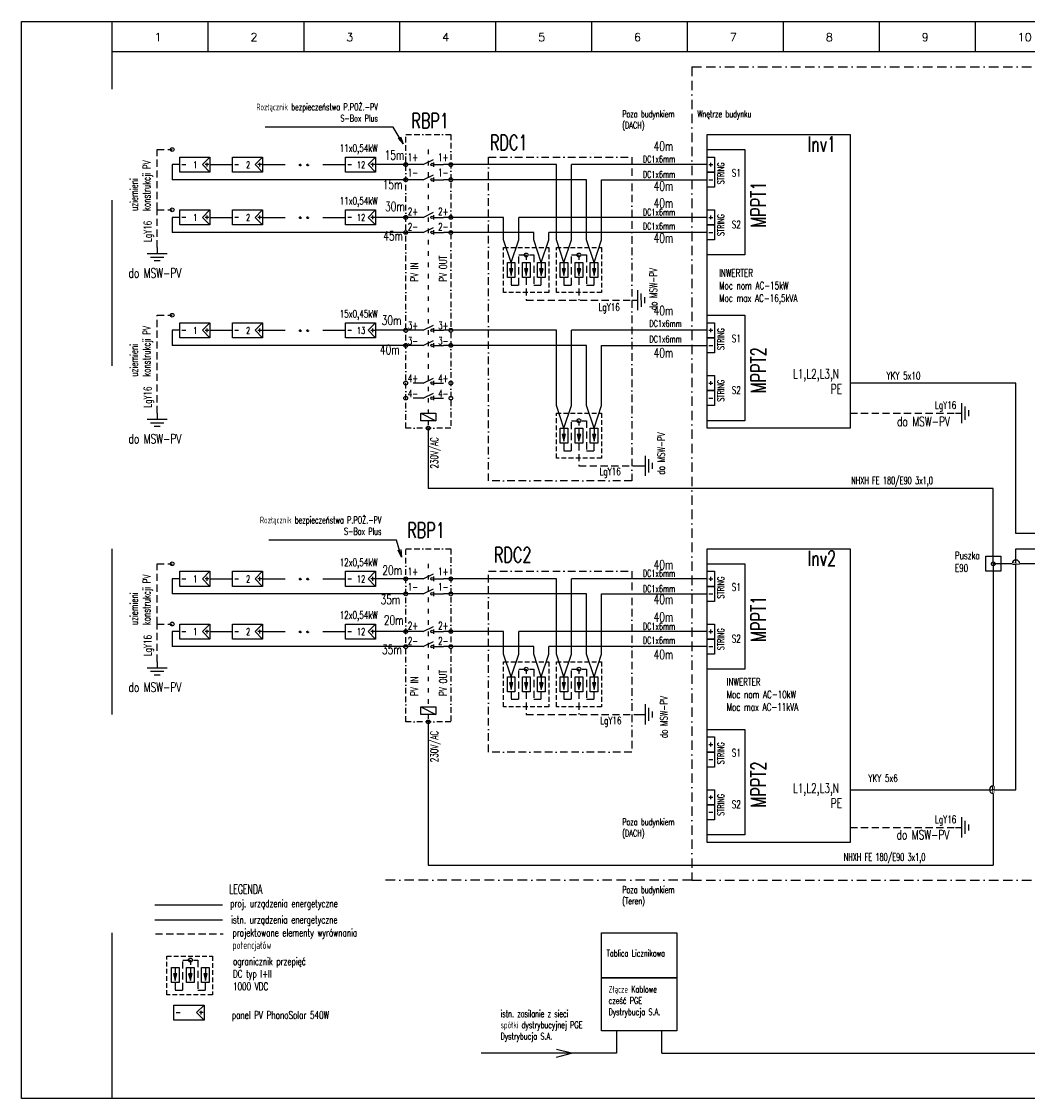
# Model space of a CAD drawing. Extents: x -87883 to 56329, y -20200 to -5871.
# Tile 1 of 2: x 50540 to 53211, y -20200 to -17340. Entities that reach past the tile are written whole.
import ezdxf
from ezdxf.enums import TextEntityAlignment as Align

# ---------------------------------------------------------------- set-up
doc = ezdxf.new("R2010")
doc.units = 0
doc.header["$MEASUREMENT"] = 0
for name, pattern in [('ACAD_ISO03W100', [30, 12, -18]), ('BORDER', [1.75, 0.5, -0.25, 0.5, -0.25, 0, -0.25]), ('BORDER2', [0.875, 0.25, -0.125, 0.25, -0.125, 0, -0.125]), ('CONTINOUS', [0]), ('DASHED', [9.525, 6.35, -3.175]), ('DASHED2', [0.375, 0.25, -0.125])]:
    doc.linetypes.add(name, pattern=pattern)
doc.layers.get('0').update_dxf_attribs({"linetype": 'CONTINUOUS'})
doc.layers.get('DEFPOINTS').update_dxf_attribs({"linetype": 'CONTINUOUS'})
for name, color, linetype in [('DRUTY', 155, 'CONTINUOUS'), ('E_ISTN', 170, 'CONTINUOUS'), ('E_NOWE', 20, 'CONTINUOUS'), ('E_OPIS', 100, 'CONTINUOUS'), ('E_PRZEW_ISTN', 170, 'CONTINUOUS'), ('E_ROZDZIELNICE OPIS', 100, 'CONTINUOUS'), ('E_TABLICZKA', 100, 'CONTINUOUS'), ('OPIS', 100, 'CONTINUOUS'), ('OSPRZET', 2, 'CONTINUOUS'), ('PRZEWODY', 20, 'CONTINUOUS')]:
    doc.layers.add(name, color=color, linetype=linetype)
doc.layers.add('E_UWAGA', color=6, linetype='CONTINUOUS', lineweight=35, plot=False)
doc.layers.add('E_Uwagi', color=6, linetype='CONTINUOUS', plot=False)
doc.layers.add('PV_grounging', color=200, linetype='DASHED', lineweight=25)
doc.layers.add('PV_wire_2', color=20, linetype='ACAD_ISO03W100', lineweight=25)
doc.styles.add('PRZEWODY18', font='romans.shx', dxfattribs={"width": 0.7, "height": 18})
doc.styles.add('ROMAND', font='romand.shx', dxfattribs={"width": 0.8, "height": 20})
doc.styles.add('ROMANS', font='romans.shx', dxfattribs={"width": 0.6, "height": 16})
doc.styles.add('Romans0.0', font='romans.shx', dxfattribs={"width": 0.7})
doc.styles.add('ROMANS20', font='romans.shx', dxfattribs={"width": 0.6, "height": 20})
doc.styles.get("Standard").update_dxf_attribs({"font": 'txt.shx'})
doc.dimstyles.new('1DO50$7', dxfattribs={"dimscale": 4, "dimtxt": 5, "dimasz": 5, "dimexe": 1, "dimexo": 0, "dimgap": 1, "dimtad": 1, "dimdec": 1, "dimrnd": 0.5, "dimdsep": 46, "dimtxsty": 'ROMANS', "dimsah": 1, "dimcen": 0, "dimclrt": 2, "dimadec": 0, "dimazin": 0, "dimtfac": 1, "dimtdec": 1, "dimtofl": 0, "dimtmove": 2, "dimatfit": 3, "dimfxl": 1, "dimtolj": 1, "dimarcsym": 0})

# ---------------------------------------------------------------- blocks, each defined once
blk = doc.blocks.new('*U87')
blk.add_lwpolyline([(-40, -10), (0, 0), (-40, 10)])
blk = doc.blocks.new('PV_Panel_sch_2')
blk.add_lwpolyline([(80, -20), (80, 20), (0, 20), (0, -20)], close=True)
for points in [[(20, 0), (0, 20)], [(20, 0), (0, -20)]]:
    blk.add_lwpolyline(points)
at = {"color": 7}
for points in [[(7.4, -5.1), (7.4, 4.9)], [(2.4, -0.1), (12.4, -0.1)], [(64, -0.6), (74, -0.6)]]:
    blk.add_lwpolyline(points, dxfattribs=at)
at = {"layer": 'E_OPIS', "style": 'Romans0.0', "width": 0.7, "flags": 4}
blk.add_attdef('1', text='', height=18, dxfattribs=at).set_placement((38.5, -9.4), align=Align.CENTER)
blk = doc.blocks.new('SCH_Rozlacznik_v1')
at = {"color": 0, "linetype": 'Continuous'}
for p, q in [((0, -33.33333), (0, 0)), ((0, -66.66667), (-16.6667, -33.33333)), ((-7.2184, -33.33333), (7.2183, -33.33333)), ((0, -66.66667), (0, -100))]:
    blk.add_line(p, q, dxfattribs=at)
blk.add_circle((0, -37.69034), 4.35701, dxfattribs=at)
blk = doc.blocks.new('Ogranicznik_iskr_1')
at = {"linetype": 'CONTINOUS'}
h = blk.add_hatch(color=256, dxfattribs=at)
h.dxf.hatch_style = 1
h.paths.add_polyline_path([(-4.5, -16.5), (0, -34.2), (4.5, -16.5)])
for p, q in [((-10, -40), (-10, 0)), ((-10, 0), (10, 0)), ((10, 0), (10, -40)), ((10, -40), (-10, -40))]:
    blk.add_line(p, q, dxfattribs=at)
for points in [[(0, 0), (0, -34.2)], [(-4.5, -16.5), (0, -34.2), (4.5, -16.5), (-4.5, -16.5)]]:
    blk.add_lwpolyline(points, dxfattribs=at)
blk = doc.blocks.new('Connection_v1')
at = {"linetype": 'CONTINOUS'}
blk.add_circle((0, 0), 5, dxfattribs=at)
blk = doc.blocks.new('Ziamia_Sch_v1')
at = {"linetype": 'CONTINOUS', "ltscale": 0.2}
for p, q in [((0, 0), (0, -16.2)), ((-26.8, -16.2), (26.8, -16.2)), ((-17.4, -25.6), (17.4, -25.5)), ((-8, -34.9), (8, -34.9))]:
    blk.add_line(p, q, dxfattribs=at)
blk = doc.blocks.new('Ramka A3 Schem_Paw2')
blk.add_lwpolyline([(4060, 0), (0, 0), (0, 2860), (4060, 2860)], close=True)
for points in [[(240, 2860), (4060, 2860)], [(240, 2860), (240, 2780)], [(494.6, 2860), (494.6, 2780)], [(749.2, 2860), (749.2, 2780)], [(1003.8, 2860), (1003.8, 2780)], [(1258.4, 2860), (1258.4, 2780)], [(1513, 2860), (1513, 2780)], [(1767.6, 2860), (1767.6, 2780)], [(2022.2, 2860), (2022.2, 2780)], [(2276.8, 2860), (2276.8, 2780)], [(2531.4, 2860), (2531.4, 2780)], [(2786, 2860), (2786, 2780)], [(3040.6, 2860), (3040.6, 2780)], [(3295.2, 2860), (3295.2, 2780)], [(3549.8, 2860), (3549.8, 2780)], [(3804.4, 2860), (3804.4, 2780)], [(240, 2780), (4060, 2780)]]:
    blk.add_lwpolyline(points)
at = {"layer": 'DEFPOINTS'}
for points in [[(240, 2780), (240, 2680)], [(4000, 2780), (4000, 600)], [(4000, 2500), (4060, 2500)], [(240, 2385.8), (240, 1945.8)], [(4000, 1760), (4060, 1760)], [(4000, 1720), (4060, 1720)], [(240, 1460), (240, 1020)], [(240, 440), (240, 0)]]:
    blk.add_lwpolyline(points, dxfattribs=at)
for s, p in [('1', (352.9, 2807.5)), ('2', (607.5, 2807.5)), ('3', (862.1, 2807.5)), ('4', (1116.7, 2807.5)), ('5', (1371.3, 2807.5)), ('6', (1625.9, 2807.5)), ('7', (1880.5, 2807.5)), ('8', (2135.1, 2807.5)), ('9', (2389.7, 2807.5)), ('10', (2644.3, 2807.5)), ('11', (2898.9, 2807.5)), ('12', (3153.5, 2807.5)), ('13', (3408.1, 2807.5)), ('14', (3662.7, 2807.5)), ('15', (3917.3, 2807.5))]:
    blk.add_text(s, height=22).set_placement(p)
blk = doc.blocks.new('Obejscie_Kabla_v2')
blk.add_lwpolyline([(20, 0), (10, 0, 1), (-10, 0), (-20, 0)], format="xyb")
at = {"layer": 'E_Uwagi'}
blk.add_lwpolyline([(0.7, 0.9), (9.3, 0.9), (9.3, -1), (0.7, -1)], close=True, dxfattribs=at)
blk.add_wipeout([(0.7, 0.9), (9.3, 0.9), (9.3, -1), (0.7, -1)])
blk.add_lwpolyline([(-0.7, 0.9), (-9.3, 0.9), (-9.3, -1), (-0.7, -1)], close=True, dxfattribs=at)
blk.add_wipeout([(-0.7, 0.9), (-9.3, 0.9), (-9.3, -1), (-0.7, -1)])

msp = doc.modelspace()

# ---------------------------------------------------------------- linework, layer by layer
at = {"color": 7}
for points in [[(52365, -17720), (52375, -17720)], [(52370, -17725), (52370, -17715)], [(52365, -17760), (52375, -17760)], [(52365, -17860), (52375, -17860)], [(52370, -17865), (52370, -17855)], [(52365, -17900), (52375, -17900)], [(52365, -18160), (52375, -18160)], [(52370, -18165), (52370, -18155)], [(52365, -18200), (52375, -18200)], [(52365, -18300), (52375, -18300)], [(52370, -18305), (52370, -18295)], [(52365, -18340), (52375, -18340)], [(52370, -18825), (52370, -18815)], [(52365, -18820), (52375, -18820)], [(52365, -18860), (52375, -18860)], [(52365, -18960), (52375, -18960)], [(52370, -18965), (52370, -18955)], [(52365, -19000), (52375, -19000)], [(52365, -19260), (52375, -19260)], [(52370, -19265), (52370, -19255)], [(52365, -19300), (52375, -19300)], [(52365, -19400), (52375, -19400)], [(52370, -19405), (52370, -19395)], [(52365, -19440), (52375, -19440)]]:
    msp.add_lwpolyline(points, dxfattribs=at)
at = {"layer": 'DRUTY', "color": 2}
for points in [[(51600, -18400), (51600, -18380), (51640, -18380), (51640, -18400)], [(51600, -19180), (51600, -19160), (51640, -19160), (51640, -19180)]]:
    msp.add_lwpolyline(points, close=True, dxfattribs=at)
for points in [[(51600, -18380), (51640, -18400)], [(51600, -19160), (51640, -19180)]]:
    msp.add_lwpolyline(points, dxfattribs=at)
at = {"layer": 'E_ISTN'}
for points in [[(52280, -19880), (52080, -19880), (52080, -19760), (52280, -19760)], [(52280, -20020), (52080, -20020), (52080, -19880), (52280, -19880)]]:
    msp.add_lwpolyline(points, close=True, dxfattribs=at)
msp.add_lwpolyline([(52120, -20020), (52120, -20080), (51760, -20080)], dxfattribs=at)
at = {"layer": 'E_NOWE', "linetype": 'BORDER2', "ltscale": 60}
for points in [[(51560, -17640), (51680, -17640), (51680, -18420), (51560, -18420)], [(51560, -18740), (51680, -18740), (51680, -19200), (51560, -19200)]]:
    msp.add_lwpolyline(points, close=True, dxfattribs=at)
at = {"layer": 'E_NOWE', "linetype": 'CONTINOUS', "ltscale": 3}
for points in [[(52360, -17640), (52740, -17640), (52740, -18420), (52360, -18420)], [(52360, -17700), (52380, -17700), (52380, -17740), (52360, -17740)], [(52360, -17740), (52380, -17740), (52380, -17780), (52360, -17780)], [(52360, -17840), (52380, -17840), (52380, -17880), (52360, -17880)], [(52360, -17880), (52380, -17880), (52380, -17920), (52360, -17920)], [(52360, -18140), (52380, -18140), (52380, -18180), (52360, -18180)], [(52360, -18180), (52380, -18180), (52380, -18220), (52360, -18220)], [(52360, -18280), (52380, -18280), (52380, -18320), (52360, -18320)], [(52360, -18320), (52380, -18320), (52380, -18360), (52360, -18360)], [(52360, -18740), (52740, -18740), (52740, -19520), (52360, -19520)], [(53100, -18760), (53140, -18760), (53140, -18800), (53100, -18800)], [(52360, -18800), (52380, -18800), (52380, -18840), (52360, -18840)], [(52360, -18840), (52380, -18840), (52380, -18880), (52360, -18880)], [(52360, -18940), (52380, -18940), (52380, -18980), (52360, -18980)], [(52360, -18980), (52380, -18980), (52380, -19020), (52360, -19020)], [(52360, -19240), (52380, -19240), (52380, -19280), (52360, -19280)], [(52360, -19280), (52380, -19280), (52380, -19320), (52360, -19320)], [(52360, -19380), (52380, -19380), (52380, -19420), (52360, -19420)], [(52360, -19420), (52380, -19420), (52380, -19460), (52360, -19460)]]:
    msp.add_lwpolyline(points, close=True, dxfattribs=at)
at = {"layer": 'E_NOWE', "linetype": 'BORDER2', "ltscale": 80}
for points in [[(51780, -17700), (52160, -17700), (52160, -18560), (51780, -18560)], [(51780, -18800), (52160, -18800), (52160, -19280), (51780, -19280)]]:
    msp.add_lwpolyline(points, close=True, dxfattribs=at)
at = {"layer": 'E_NOWE', "linetype": 'CONTINOUS', "ltscale": 3}
for points in [[(50960, -17720), (50940, -17720), (50940, -17760)], [(51040, -17720), (51100, -17720)], [(51180, -17720), (51240, -17720)], [(51340, -17720), (51400, -17720)], [(51580, -17720), (51480, -17720)], [(51800, -17720), (51660, -17720)], [(51960, -17720), (51800, -17720)], [(51960, -17920), (51960, -17720)], [(52360, -17720), (52000, -17720)], [(52000, -17920), (52000, -17720)], [(51580, -17760), (50940, -17760)], [(51800, -17760), (51660, -17760)], [(52040, -17920), (52040, -17760), (51800, -17760)], [(52080, -17920), (52080, -17760), (52360, -17760)], [(50960, -17860), (50940, -17860), (50940, -17900)], [(51040, -17860), (51100, -17860)], [(51180, -17860), (51240, -17860)], [(51340, -17860), (51400, -17860)], [(51580, -17860), (51480, -17860)], [(51820, -17860), (51660, -17860)], [(51820, -17920), (51820, -17860)], [(52360, -17860), (51860, -17860)], [(51860, -17920), (51860, -17860)], [(51580, -17900), (50940, -17900)], [(51900, -17900), (51660, -17900)], [(51900, -17920), (51900, -17900)], [(52360, -17900), (51940, -17900)], [(51940, -17920), (51940, -17900)], [(51840, -17980), (51820, -17920)], [(51840, -17980), (51860, -17920)], [(51920, -17980), (51900, -17920)], [(51920, -17980), (51940, -17920)], [(51980, -17980), (51960, -17920)], [(51980, -17980), (52000, -17920)], [(52060, -17980), (52040, -17920)], [(52060, -17980), (52080, -17920)], [(50960, -18160), (50940, -18160), (50940, -18200)], [(51040, -18160), (51100, -18160)], [(51180, -18160), (51240, -18160)], [(51340, -18160), (51400, -18160)], [(51580, -18160), (51480, -18160)], [(51800, -18160), (51660, -18160)], [(51960, -18160), (51800, -18160)], [(51960, -18360), (51960, -18160)], [(52360, -18160), (52000, -18160)], [(52000, -18360), (52000, -18160)], [(51580, -18200), (50940, -18200)], [(51800, -18200), (51660, -18200)], [(52040, -18360), (52040, -18200), (51800, -18200)], [(52080, -18360), (52080, -18200), (52360, -18200)], [(53920, -18660), (53920, -18700), (53180, -18700), (53180, -18300), (52740, -18300)], [(51980, -18420), (51960, -18360)], [(51980, -18420), (52000, -18360)], [(52060, -18420), (52040, -18360)], [(52060, -18420), (52080, -18360)], [(51620, -18420), (51620, -18580)], [(53120, -18580), (51620, -18580)], [(53120, -18780), (53120, -18580)], [(54240, -18780), (53120, -18780)], [(53120, -18780), (53120, -19580)], [(50960, -18820), (50940, -18820), (50940, -18860)], [(51040, -18820), (51100, -18820)], [(51180, -18820), (51240, -18820)], [(51340, -18820), (51400, -18820)], [(51580, -18820), (51480, -18820)], [(51800, -18820), (51660, -18820)], [(51960, -18820), (51800, -18820)], [(51960, -19020), (51960, -18820)], [(52360, -18820), (52000, -18820)], [(52000, -19020), (52000, -18820)], [(51580, -18860), (50940, -18860)], [(51800, -18860), (51660, -18860)], [(52040, -19020), (52040, -18860), (51800, -18860)], [(52080, -19020), (52080, -18860), (52360, -18860)], [(50960, -18960), (50940, -18960), (50940, -19000)], [(51040, -18960), (51100, -18960)], [(51180, -18960), (51240, -18960)], [(51340, -18960), (51400, -18960)], [(51580, -18960), (51480, -18960)], [(51820, -18960), (51660, -18960)], [(51820, -19020), (51820, -18960)], [(52360, -18960), (51860, -18960)], [(51860, -19020), (51860, -18960)], [(51580, -19000), (50940, -19000)], [(51900, -19000), (51660, -19000)], [(51900, -19020), (51900, -19000)], [(52360, -19000), (51940, -19000)], [(51940, -19020), (51940, -19000)], [(51840, -19080), (51820, -19020)], [(51840, -19080), (51860, -19020)], [(51920, -19080), (51900, -19020)], [(51920, -19080), (51940, -19020)], [(51980, -19080), (51960, -19020)], [(51980, -19080), (52000, -19020)], [(52060, -19080), (52040, -19020)], [(52060, -19080), (52080, -19020)], [(51620, -19200), (51620, -19580), (53120, -19580)]]:
    msp.add_lwpolyline(points, dxfattribs=at)
at = {"layer": 'E_NOWE', "linetype": 'CONTINOUS'}
msp.add_lwpolyline([(52740, -19380), (53180, -19380), (53180, -18740), (54080, -18740)], dxfattribs=at)
at = {"layer": 'E_NOWE'}
msp.add_lwpolyline([(50893.5, -19685.9), (51073.5, -19685.9)], dxfattribs=at)
at = {"layer": 'E_OPIS', "linetype": 'Continuous'}
for points in [[(52360, -17680), (52460, -17680), (52460, -17960), (52360, -17960)], [(52360, -18120), (52460, -18120), (52460, -18400), (52360, -18400)], [(52360, -18780), (52460, -18780), (52460, -19060), (52360, -19060)], [(52360, -19220), (52460, -19220), (52460, -19500), (52360, -19500)]]:
    msp.add_lwpolyline(points, dxfattribs=at)
at = {"layer": 'E_PRZEW_ISTN'}
for points in [[(52240, -20080), (53540, -20080), (53540, -19540)], [(50893.5, -19725.9), (51073.5, -19725.9)], [(52240, -20080), (52240, -20020)]]:
    msp.add_lwpolyline(points, dxfattribs=at)
at = {"layer": 'OSPRZET', "linetype": 'BORDER', "ltscale": 50}
for points in [[(52320, -17460), (52320, -19620)], [(52320, -17460), (54520, -17460)], [(52320, -19620), (51500, -19620)], [(52320, -19620), (54560, -19620)]]:
    msp.add_lwpolyline(points, dxfattribs=at)
at = {"layer": 'OSPRZET', "linetype": 'ACAD_ISO03W100'}
for points in [[(51620, -17680), (51620, -18380)], [(51620, -18400), (51620, -18420)], [(51620, -18780), (51620, -19160)], [(51620, -19180), (51620, -19200)]]:
    msp.add_lwpolyline(points, dxfattribs=at)
at = {"layer": 'OSPRZET', "linetype": 'DASHED2', "ltscale": 50}
for points in [[(51820, -17940), (51940, -17940), (51940, -18060), (51820, -18060)], [(51960, -17940), (52080, -17940), (52080, -18060), (51960, -18060)], [(51960, -18380), (52080, -18380), (52080, -18500), (51960, -18500)], [(51820, -19040), (51940, -19040), (51940, -19160), (51820, -19160)], [(51960, -19040), (52080, -19040), (52080, -19160), (51960, -19160)], [(50925.8, -19822.1), (51046.7, -19822.1), (51046.7, -19924.8), (50925.8, -19924.8)]]:
    msp.add_lwpolyline(points, close=True, dxfattribs=at)
at = {"layer": 'PV_grounging', "ltscale": 3}
for points in [[(50900, -17840), (50900, -17680), (50940, -17680)], [(50900, -17940), (50900, -17840), (50940, -17840)], [(51840, -18020), (51840, -18040), (51860, -18040), (51860, -17960), (51900, -17960), (51900, -18040), (51920, -18040), (51920, -18020)], [(51980, -18020), (51980, -18040), (52000, -18040), (52000, -17960), (52040, -17960), (52040, -18040), (52060, -18040), (52060, -18020)], [(51880, -18020), (51880, -18080)], [(52020, -18020), (52020, -18080)], [(51880, -18080), (52160, -18080)], [(50900, -18380), (50900, -18120), (50940, -18120)], [(52740, -18380), (53020, -18380)], [(51980, -18460), (51980, -18480), (52000, -18480), (52000, -18400), (52040, -18400), (52040, -18480), (52060, -18480), (52060, -18460)], [(52020, -18460), (52020, -18520)], [(52020, -18520), (52180, -18520)], [(50900, -18940), (50900, -18780), (50940, -18780)], [(50900, -19040), (50900, -18940), (50940, -18940)], [(51840, -19120), (51840, -19140), (51860, -19140), (51860, -19060), (51900, -19060), (51900, -19140), (51920, -19140), (51920, -19120)], [(51980, -19120), (51980, -19140), (52000, -19140), (52000, -19060), (52040, -19060), (52040, -19140), (52060, -19140), (52060, -19120)], [(51880, -19120), (51880, -19180)], [(52020, -19120), (52020, -19180)], [(51880, -19180), (52180, -19180)], [(52740, -19480), (53020, -19480)], [(50895.5, -19762.7), (51075.5, -19762.7)], [(50948.2, -19892.4), (50948.2, -19912.4), (50968.2, -19912.4), (50968.2, -19832.4), (51008.2, -19832.4), (51008.2, -19912.4), (51028.2, -19912.4), (51028.2, -19892.4)]]:
    msp.add_lwpolyline(points, dxfattribs=at)
at = {"layer": 'PV_grounging', "ltscale": 2}
for points in [[(51880, -17960), (51880, -17980)], [(52020, -17960), (52020, -17980)], [(52020, -18400), (52020, -18420)], [(51880, -19060), (51880, -19080)], [(52020, -19060), (52020, -19080)], [(50988.2, -19832.4), (50988.2, -19852.4)]]:
    msp.add_lwpolyline(points, dxfattribs=at)
at = {"layer": 'PV_wire_2'}
for centre in [(51280, -17720.8), (51300, -17720.8), (51280, -17860.8), (51300, -17860.8), (51280, -18160.8), (51300, -18160.8), (51280, -18820.8), (51300, -18820.8), (51280, -18960.8), (51300, -18960.8)]:
    msp.add_circle(centre, 2.23, dxfattribs=at)

# ---------------------------------------------------------------- block references
at = {"layer": 'E_ISTN'}
msp.add_blockref('*U87', (52000, -20080), dxfattribs=at)
at = {"layer": 'E_NOWE', "linetype": 'CONTINOUS'}
ref = msp.add_blockref('PV_Panel_sch_2', (51040, -17720), dxfattribs=dict(at, xscale=-1))
ref.add_attrib('1', '1', dxfattribs={"layer": 'E_OPIS', "height": 18, "style": 'Romans0.0', "width": 0.7}).set_placement((51001.5, -17729.4), align=Align.CENTER)
ref = msp.add_blockref('PV_Panel_sch_2', (51180, -17720), dxfattribs=dict(at, xscale=-1))
ref.add_attrib('1', '2', dxfattribs={"layer": 'E_OPIS', "height": 18, "style": 'Romans0.0', "width": 0.7}).set_placement((51141.5, -17729.4), align=Align.CENTER)
ref = msp.add_blockref('PV_Panel_sch_2', (51480, -17720), dxfattribs=dict(at, xscale=-1))
ref.add_attrib('1', '12', dxfattribs={"layer": 'E_OPIS', "height": 18, "style": 'Romans0.0', "width": 0.7}).set_placement((51441.5, -17729.4), align=Align.CENTER)
at = {"layer": 'E_NOWE'}
for name, p in [('Connection_v1', (51560, -17720)), ('Connection_v1', (51680, -17720)), ('Connection_v1', (51560, -17760)), ('Connection_v1', (51680, -17760)), ('Connection_v1', (51560, -17860)), ('Connection_v1', (51680, -17860)), ('Connection_v1', (51560, -17900)), ('Connection_v1', (51680, -17900)), ('Ogranicznik_iskr_1', (51840, -17980)), ('Ogranicznik_iskr_1', (51880, -17980)), ('Ogranicznik_iskr_1', (51920, -17980)), ('Ogranicznik_iskr_1', (51980, -17980)), ('Ogranicznik_iskr_1', (52020, -17980)), ('Ogranicznik_iskr_1', (52060, -17980)), ('Connection_v1', (51560, -18160)), ('Connection_v1', (51680, -18160)), ('Connection_v1', (51560, -18200)), ('Connection_v1', (51680, -18200)), ('Connection_v1', (51560, -18300)), ('Connection_v1', (51680, -18300)), ('Connection_v1', (51560, -18340)), ('Connection_v1', (51680, -18340)), ('Connection_v1', (51620, -18420)), ('Ogranicznik_iskr_1', (51980, -18420)), ('Ogranicznik_iskr_1', (52020, -18420)), ('Ogranicznik_iskr_1', (52060, -18420)), ('Connection_v1', (53120, -18780)), ('Connection_v1', (51560, -18820)), ('Connection_v1', (51680, -18820)), ('Connection_v1', (51560, -18860)), ('Connection_v1', (51680, -18860)), ('Connection_v1', (51560, -18960)), ('Connection_v1', (51680, -18960)), ('Connection_v1', (51560, -19000)), ('Connection_v1', (51680, -19000)), ('Ogranicznik_iskr_1', (51840, -19080)), ('Ogranicznik_iskr_1', (51880, -19080)), ('Ogranicznik_iskr_1', (51920, -19080)), ('Ogranicznik_iskr_1', (51980, -19080)), ('Ogranicznik_iskr_1', (52020, -19080)), ('Ogranicznik_iskr_1', (52060, -19080)), ('Connection_v1', (51620, -19200))]:
    msp.add_blockref(name, p, dxfattribs=at)
at = {"layer": 'E_NOWE', "linetype": 'CONTINOUS', "ltscale": 3, "xscale": 0.8, "yscale": 0.8, "zscale": 0.8, "rotation": 270}
for p in [(51660, -17720), (51660, -17760), (51660, -17860), (51660, -17900), (51660, -18160), (51660, -18200), (51660, -18300), (51660, -18340), (51660, -18820), (51660, -18860), (51660, -18960), (51660, -19000)]:
    msp.add_blockref('SCH_Rozlacznik_v1', p, dxfattribs=at)
at = {"layer": 'E_NOWE', "linetype": 'CONTINOUS'}
ref = msp.add_blockref('PV_Panel_sch_2', (51040, -17860), dxfattribs=dict(at, xscale=-1))
ref.add_attrib('1', '1', dxfattribs={"layer": 'E_OPIS', "height": 18, "style": 'Romans0.0', "width": 0.7}).set_placement((51001.5, -17869.4), align=Align.CENTER)
ref = msp.add_blockref('PV_Panel_sch_2', (51180, -17860), dxfattribs=dict(at, xscale=-1))
ref.add_attrib('1', '2', dxfattribs={"layer": 'E_OPIS', "height": 18, "style": 'Romans0.0', "width": 0.7}).set_placement((51141.5, -17869.4), align=Align.CENTER)
ref = msp.add_blockref('PV_Panel_sch_2', (51480, -17860), dxfattribs=dict(at, xscale=-1))
ref.add_attrib('1', '12', dxfattribs={"layer": 'E_OPIS', "height": 18, "style": 'Romans0.0', "width": 0.7}).set_placement((51441.5, -17869.4), align=Align.CENTER)
ref = msp.add_blockref('PV_Panel_sch_2', (51040, -18160), dxfattribs=dict(at, xscale=-1))
ref.add_attrib('1', '1', dxfattribs={"layer": 'E_OPIS', "height": 18, "style": 'Romans0.0', "width": 0.7}).set_placement((51001.5, -18169.4), align=Align.CENTER)
ref = msp.add_blockref('PV_Panel_sch_2', (51180, -18160), dxfattribs=dict(at, xscale=-1))
ref.add_attrib('1', '2', dxfattribs={"layer": 'E_OPIS', "height": 18, "style": 'Romans0.0', "width": 0.7}).set_placement((51141.5, -18169.4), align=Align.CENTER)
ref = msp.add_blockref('PV_Panel_sch_2', (51480, -18160), dxfattribs=dict(at, xscale=-1))
ref.add_attrib('1', '13', dxfattribs={"layer": 'E_OPIS', "height": 18, "style": 'Romans0.0', "width": 0.7}).set_placement((51441.5, -18169.4), align=Align.CENTER)
ref = msp.add_blockref('PV_Panel_sch_2', (51040, -18820), dxfattribs=dict(at, xscale=-1))
ref.add_attrib('1', '1', dxfattribs={"layer": 'E_OPIS', "height": 18, "style": 'Romans0.0', "width": 0.7}).set_placement((51001.5, -18829.4), align=Align.CENTER)
ref = msp.add_blockref('PV_Panel_sch_2', (51180, -18820), dxfattribs=dict(at, xscale=-1))
ref.add_attrib('1', '2', dxfattribs={"layer": 'E_OPIS', "height": 18, "style": 'Romans0.0', "width": 0.7}).set_placement((51141.5, -18829.4), align=Align.CENTER)
ref = msp.add_blockref('PV_Panel_sch_2', (51480, -18820), dxfattribs=dict(at, xscale=-1))
ref.add_attrib('1', '12', dxfattribs={"layer": 'E_OPIS', "height": 18, "style": 'Romans0.0', "width": 0.7}).set_placement((51441.5, -18829.4), align=Align.CENTER)
ref = msp.add_blockref('PV_Panel_sch_2', (51040, -18960), dxfattribs=dict(at, xscale=-1))
ref.add_attrib('1', '1', dxfattribs={"layer": 'E_OPIS', "height": 18, "style": 'Romans0.0', "width": 0.7}).set_placement((51001.5, -18969.4), align=Align.CENTER)
ref = msp.add_blockref('PV_Panel_sch_2', (51180, -18960), dxfattribs=dict(at, xscale=-1))
ref.add_attrib('1', '2', dxfattribs={"layer": 'E_OPIS', "height": 18, "style": 'Romans0.0', "width": 0.7}).set_placement((51141.5, -18969.4), align=Align.CENTER)
ref = msp.add_blockref('PV_Panel_sch_2', (51480, -18960), dxfattribs=dict(at, xscale=-1))
ref.add_attrib('1', '12', dxfattribs={"layer": 'E_OPIS', "height": 18, "style": 'Romans0.0', "width": 0.7}).set_placement((51441.5, -18969.4), align=Align.CENTER)
at = {"layer": 'E_NOWE', "linetype": 'CONTINOUS', "xscale": -1}
msp.add_blockref('PV_Panel_sch_2', (51024.7, -19971.9), dxfattribs=at)
at = {"layer": 'E_TABLICZKA'}
msp.add_blockref('Ramka A3 Schem_Paw2', (50540, -20200), dxfattribs=at)
at = {"layer": 'PRZEWODY'}
for p in [(50948.2, -19852.4), (50988.2, -19852.4), (51028.2, -19852.4)]:
    msp.add_blockref('Ogranicznik_iskr_1', p, dxfattribs=at)
at = {"layer": 'PV_grounging', "ltscale": 2}
for p in [(50940, -17680), (50940, -17840), (51880, -17960), (52020, -17960), (50940, -18120), (52020, -18400), (50940, -18780), (50940, -18940), (51880, -19060), (52020, -19060), (50988.2, -19832.4)]:
    msp.add_blockref('Connection_v1', p, dxfattribs=at)
at = {"layer": 'PV_grounging', "ltscale": 3}
for p in [(50900, -17940), (50900, -18380), (50900, -19040)]:
    msp.add_blockref('Ziamia_Sch_v1', p, dxfattribs=at)
at = {"layer": 'PV_grounging', "ltscale": 3, "rotation": 90}
for p in [(52160, -18080), (53020, -18380), (52180, -18520), (52180, -19180), (53020, -19480)]:
    msp.add_blockref('Ziamia_Sch_v1', p, dxfattribs=at)

# ---------------------------------------------------------------- texts
at = {"layer": 'E_OPIS', "linetype": 'Continuous', "attachment_point": 1}
for s, insert, char_height, width, style in [('{\\W0.7;RBP1}', (51575, -17583.5), 40, 32.332, 'ROMAND'), ('{\\W0.7;RDC1}', (51783.7, -17641.2), 40, 32.332, 'ROMAND'), ('{\\W0.7;Inv1}', (52626.9, -17645.6), 40, 32.332, 'ROMAND'), ('{\\W0.7;S1}', (52425.7, -17731.9), 20, 35.11, 'ROMANS'), ('{\\W0.7;S2}', (52425.7, -17869), 20, 35.11, 'ROMANS'), ('{\\W0.7;do MSW-PV}', (50824, -17995.4), 25, 234.165, 'ROMANS'), ('{\\W0.7;S1}', (52425.7, -18171.9), 20, 35.11, 'ROMANS'), ('{\\W0.7;L1,L2,L3,N}', (52588.2, -18263.3), 25, 41.932, 'ROMANS'), ('{\\W0.7;PE}', (52688.2, -18303.3), 25, 41.932, 'ROMANS'), ('{\\W0.7;S2}', (52425.7, -18309), 20, 35.11, 'ROMANS'), ('{\\W0.7;do MSW-PV}', (52864.6, -18389.6), 25, 234.165, 'ROMANS'), ('{\\W0.7;do MSW-PV}', (50824, -18435.4), 25, 234.165, 'ROMANS'), ('{\\W0.7;RBP1}', (51564.1, -18670.7), 40, 32.332, 'ROMAND'), ('{\\W0.7;RDC2}', (51794.3, -18736.3), 40, 32.332, 'ROMAND'), ('{\\W0.7;Inv2}', (52626.9, -18745.6), 40, 32.332, 'ROMAND'), ('{\\W0.7;S1}', (52425.7, -18831.9), 20, 35.11, 'ROMANS'), ('{\\W0.7;S2}', (52425.7, -18969), 20, 35.11, 'ROMANS'), ('{\\W0.7;do MSW-PV}', (50824, -19095.4), 25, 234.165, 'ROMANS'), ('{\\W0.7;S1}', (52425.7, -19271.9), 20, 35.11, 'ROMANS'), ('{\\W0.7;L1,L2,L3,N}', (52588.2, -19363.3), 25, 41.932, 'ROMANS'), ('{\\W0.7;S2}', (52425.7, -19409), 20, 35.11, 'ROMANS'), ('{\\W0.7;PE}', (52688.2, -19403.3), 25, 41.932, 'ROMANS'), ('{\\W0.7;do MSW-PV}', (52863.2, -19487.1), 25, 234.165, 'ROMANS')]:
    msp.add_mtext(s, dxfattribs=dict(at, insert=insert, char_height=char_height, width=width, style=style))
at = {"layer": 'E_OPIS', "linetype": 'Continuous', "attachment_point": 1, "rotation": 90, "style": 'ROMANS'}
for s, insert, char_height, width in [('{\\W0.7;STRING}', (52387.4, -17772.6), 18, 35.11), ('{\\W0.7;MPPT1}', (52476.5, -17887.4), 40, 431.612), ('{\\W0.7;STRING}', (52387.4, -17909.7), 18, 35.11), ('{\\W0.7;do MSW-PV}', (52207.2, -18106.7), 20, 234.165), ('{\\W0.7;STRING}', (52387.4, -18212.6), 18, 35.11), ('{\\W0.7;MPPT2}', (52476.5, -18327.4), 40, 431.612), ('{\\W0.7;STRING}', (52387.4, -18349.7), 18, 35.11), ('{\\W0.7;do MSW-PV}', (52228.1, -18543.2), 20, 234.165), ('{\\W0.7;STRING}', (52387.4, -18872.6), 18, 35.11), ('{\\W0.7;MPPT1}', (52476.5, -18987.4), 40, 431.612), ('{\\W0.7;STRING}', (52387.4, -19009.7), 18, 35.11), ('{\\W0.7;do MSW-PV}', (52235.2, -19243.3), 20, 234.165), ('{\\W0.7;STRING}', (52387.4, -19312.6), 18, 35.11), ('{\\W0.7;MPPT2}', (52476.5, -19427.4), 40, 431.612), ('{\\W0.7;STRING}', (52387.4, -19449.7), 18, 35.11)]:
    msp.add_mtext(s, dxfattribs=dict(at, insert=insert, char_height=char_height, width=width))
at = {"layer": 'E_OPIS', "attachment_point": 1, "style": 'ROMANS20'}
for s, insert, char_height, width in [('NHXH FE 180/E90 3x1,0', (52742.9, -18548.8), 20, 295.44), ('NHXH FE 180/E90 3x1,0', (52722.9, -19548.8), 20, 295.44), ('\\W0.7000;Tablica Licznikowa', (52093.5, -19805.4, 799), 18, 173.061), ('Złącze Kablowe\\Pcześć PGE Dystrybucja S.A.', (52098.6, -19901, 799), 18, 147.885), ('\\pxql;istn. zasilanie z sieci \\Pspółki dystrybucyjnej PGE Dystrybucja S.A.', (51811.8, -19965.7, 799), 18, 292.837)]:
    msp.add_mtext(s, dxfattribs=dict(at, insert=insert, char_height=char_height, width=width))
at = {"layer": 'E_ROZDZIELNICE OPIS', "char_height": 18, "width": 323.594, "attachment_point": 3, "style": 'ROMANS20'}
for insert in [(51486, -17557.8), (51495.6, -18654.8)]:
    msp.add_mtext('\\pxqr;Rozłącznik bezpieczeństwa P.POŻ.-PV \\PS-Box Plus', dxfattribs=dict(at, insert=insert))
at = {"layer": 'E_UWAGA', "style": 'PRZEWODY18', "width": 0.7}
for s, p in [('30m', (51505.2, -17843.5)), ('45m', (51500.4, -17921.7)), ('30m', (51496.3, -18145.9)), ('40m', (51491.5, -18224))]:
    msp.add_text(s, height=25, dxfattribs=at).set_placement(p)
at = {"layer": 'E_UWAGA', "char_height": 25, "width": 52.856, "attachment_point": 1, "style": 'PRZEWODY18'}
for s, insert in [('40m', (52218.1, -17658.4)), ('15m', (51503.9, -17682.1)), ('15m', (51499.1, -17760.2)), ('40m', (52218.1, -17764.4)), ('40m', (52218.1, -17809.9)), ('40m', (52218.1, -17902.4)), ('40m', (52218.1, -18095.2)), ('40m', (52218.1, -18207.5)), ('20m', (51498, -18784.5)), ('40m', (52218.1, -18770.1)), ('35m', (51493.2, -18862.6)), ('40m', (52218.1, -18861.9)), ('20m', (51501.9, -18917.2)), ('40m', (52218.1, -18909.1)), ('35m', (51497.1, -18995.3)), ('40m', (52218.1, -19008.6))]:
    msp.add_mtext(s, dxfattribs=dict(at, insert=insert))
at = {"layer": 'OPIS', "attachment_point": 1}
for s, insert, char_height, width, style in [('{\\W0.7;Poza budynkiem\\P(DACH)}', (52134.8, -17576.4), 18, 321.236, 'ROMANS20'), ('{\\W0.7;Wnętrze budynku}', (52334.8, -17576.4), 18, 321.236, 'ROMANS20'), ('{\\W0.7;11x0,54kW}', (51384.6, -17666.3), 20, 136.155, 'ROMANS'), ('{\\W0.7;1+}', (51565.4, -17690.5), 20, 30.043, 'ROMANS'), ('{\\W0.7;1+}', (51646, -17690.5), 20, 30.043, 'ROMANS'), ('{\\W0.7;DC1x6mm}', (52189.6, -17696.4), 18, 619.907, 'ROMANS'), ('{\\W0.7;1-}', (51565.4, -17731.2), 20, 30.043, 'ROMANS'), ('{\\W0.7;1-}', (51646, -17731.2), 20, 30.043, 'ROMANS'), ('{\\W0.7;DC1x6mm}', (52189.6, -17737), 18, 619.907, 'ROMANS'), ('{\\W0.7;11x0,54kW}', (51384.6, -17806.3), 20, 619.907, 'ROMANS'), ('{\\W0.7;2+}', (51565.4, -17834.4), 20, 30.043, 'ROMANS'), ('{\\W0.7;2+}', (51646, -17834.4), 20, 30.043, 'ROMANS'), ('{\\W0.7;DC1x6mm}', (52189.6, -17837.3), 18, 619.907, 'ROMANS'), ('{\\W0.7;2-}', (51565.4, -17875.1), 20, 30.043, 'ROMANS'), ('{\\W0.7;2-}', (51646, -17875.1), 20, 30.043, 'ROMANS'), ('{\\W0.7;DC1x6mm}', (52189.6, -17874.3), 18, 619.907, 'ROMANS'), ('{\\W0.7;INWERTER\\PMoc nom AC-15kW\\PMoc max AC-16,5kVA}', (52392, -17997.9), 20, 619.907, 'ROMANS'), ('{\\W0.7;LgY16}', (52071.9, -18088.3), 20, 121.333, 'ROMANS'), ('\\pxt3;{\\W0.7;15x0,45kW}', (51384.6, -18106.3), 20, 619.907, 'ROMANS'), ('{\\W0.7;3+}', (51565.4, -18137.3), 20, 30.043, 'ROMANS'), ('{\\W0.7;3+}', (51646, -18137.3), 20, 30.043, 'ROMANS'), ('{\\W0.7;DC1x6mm}', (52206.9, -18133), 18, 619.907, 'ROMANS'), ('{\\W0.7;3-}', (51565.4, -18178), 20, 30.043, 'ROMANS'), ('{\\W0.7;3-}', (51646, -18178), 20, 30.043, 'ROMANS'), ('{\\W0.7;DC1x6mm}', (52206.9, -18174.3), 18, 619.907, 'ROMANS'), ('{\\W0.7;YKY 5x10}', (52836.7, -18270.6), 20, 130.726, 'ROMANS'), ('{\\W0.7;4+}', (51565.4, -18277.3), 20, 30.043, 'ROMANS'), ('{\\W0.7;4+}', (51646, -18277.3), 20, 30.043, 'ROMANS'), ('{\\W0.7;4-}', (51565.4, -18318), 20, 30.043, 'ROMANS'), ('{\\W0.7;4-}', (51646, -18318), 20, 30.043, 'ROMANS'), ('{\\W0.7;LgY16}', (52965.2, -18348.8), 20, 121.333, 'ROMANS'), ('{\\W0.7;LgY16}', (52074.6, -18524.8), 20, 121.333, 'ROMANS'), ('{\\W0.7;Puszka E90}', (53018, -18748), 20, 93.857, 'ROMANS'), ('{\\W0.7;12x0,54kW}', (51384.6, -18766.3), 20, 619.907, 'ROMANS'), ('{\\W0.7;1+}', (51565.4, -18790.5), 20, 30.043, 'ROMANS'), ('{\\W0.7;1+}', (51646, -18790.5), 20, 30.043, 'ROMANS'), ('{\\W0.7;DC1x6mm}', (52189.6, -18796.4), 18, 619.907, 'ROMANS'), ('{\\W0.7;1-}', (51565.4, -18831.2), 20, 30.043, 'ROMANS'), ('{\\W0.7;1-}', (51646, -18831.2), 20, 30.043, 'ROMANS'), ('{\\W0.7;DC1x6mm}', (52189.6, -18837), 18, 619.907, 'ROMANS'), ('{\\W0.7;12x0,54kW}', (51384.6, -18906.3), 20, 619.907, 'ROMANS'), ('{\\W0.7;2+}', (51565.4, -18934.4), 20, 30.043, 'ROMANS'), ('{\\W0.7;2+}', (51646, -18934.4), 20, 30.043, 'ROMANS'), ('{\\W0.7;DC1x6mm}', (52189.6, -18937.3), 18, 619.907, 'ROMANS'), ('{\\W0.7;2-}', (51565.4, -18975.1), 20, 30.043, 'ROMANS'), ('{\\W0.7;2-}', (51646, -18975.1), 20, 30.043, 'ROMANS'), ('{\\W0.7;DC1x6mm}', (52189.6, -18974.3), 18, 619.907, 'ROMANS'), ('{\\W0.7;INWERTER\\PMoc nom AC-10kW\\PMoc max AC-11kVA}', (52412, -19083.7), 20, 619.907, 'ROMANS'), ('{\\W0.7;LgY16}', (52076.3, -19186.4), 20, 121.333, 'ROMANS'), ('{\\W0.7;YKY 5x6}', (52788.4, -19339.5), 20, 130.726, 'ROMANS'), ('{\\W0.7;Poza budynkiem\\P(DACH)}', (52134.8, -19456.4), 18, 321.236, 'ROMANS20'), ('{\\W0.7;LgY16}', (52965.2, -19448.8), 20, 121.333, 'ROMANS'), ('LEGENDA', (51091.3, -19631.7), 25, 378.252, 'ROMANS'), ('{\\W0.7;Poza budynkiem\\P(Teren)}', (52134.8, -19636.4), 18, 321.236, 'ROMANS20'), ('{\\W0.7;proj. urządzenia energetyczne}', (51094, -19672.3), 20, 378.252, 'ROMANS'), ('{\\W0.7;istn. urządzenia energetyczne}', (51096.4, -19715.1), 20, 378.252, 'ROMANS'), ('{\\W0.7;projektowane elementy wyrównania potencjałów}', (51100, -19749.6), 20, 378.252, 'ROMANS'), ('{\\W0.7;ogranicznik przepięć  DC typ I+II\\P1000 VDC}', (51101.4, -19825.7), 20, 249.333, 'ROMANS'), ('{\\W0.7;panel PV PhonoSolar 540W}', (51098.3, -19968.5), 20, 378.252, 'ROMANS')]:
    msp.add_mtext(s, dxfattribs=dict(at, insert=insert, char_height=char_height, width=width, style=style))
at = {"layer": 'OPIS', "char_height": 20, "attachment_point": 1, "rotation": 90, "style": 'ROMANS'}
for s, insert, width in [('{\\W0.7;uziemieni konstrukcji PV}', (50828.6, -17843.2), 212.786), ('{\\W0.7;LgY16}', (50864.8, -17925.5), 121.333), ('{\\W0.7;PV IN}', (51572.7, -18031), 619.907), ('{\\W0.7;PV OUT}', (51649.2, -18031), 619.907), ('{\\W0.7;uziemieni konstrukcji PV}', (50828.6, -18283.2), 212.786), ('{\\W0.7;LgY16}', (50864.8, -18365.5), 121.333), ('{\\W0.7;230V/AC}', (51625.7, -18527.2), 30.043), ('{\\W0.7;uziemieni konstrukcji PV}', (50828.6, -18943.2), 212.786), ('{\\W0.7;LgY16}', (50864.8, -19025.5), 121.333), ('{\\W0.7;PV OUT}', (51649.2, -19131), 619.907), ('{\\W0.7;PV IN}', (51572.7, -19131), 619.907), ('{\\W0.7;230V/AC}', (51625.7, -19307.2), 30.043)]:
    msp.add_mtext(s, dxfattribs=dict(at, insert=insert, width=width))

# ---------------------------------------------------------------- leaders
at = {"layer": 'E_ROZDZIELNICE OPIS', "annotation_type": 0, "has_hookline": 1, "hookline_direction": 1, "text_width": 315.3}
for points in [[(51553.4, -17665.2), (51526.3, -17620.6), (51506.3, -17620.6)], [(51549.2, -18762.2), (51535.9, -18717.7), (51515.9, -18717.7)]]:
    msp.add_leader(points, dimstyle='1DO50$7', override={"dimasz": 5, "dimldrblk": 'OPEN'}, dxfattribs=at)

# ---------------------------------------------------------------- next in the draw order: block references
at = {"layer": 'E_NOWE', "linetype": 'CONTINOUS', "ltscale": 3}
msp.add_blockref('Obejscie_Kabla_v2', (53180, -18780), dxfattribs=at)
at = {"layer": 'E_NOWE', "linetype": 'CONTINOUS', "ltscale": 3, "rotation": 90}
msp.add_blockref('Obejscie_Kabla_v2', (53120, -19380), dxfattribs=at)

doc.saveas('drawing.dxf')
